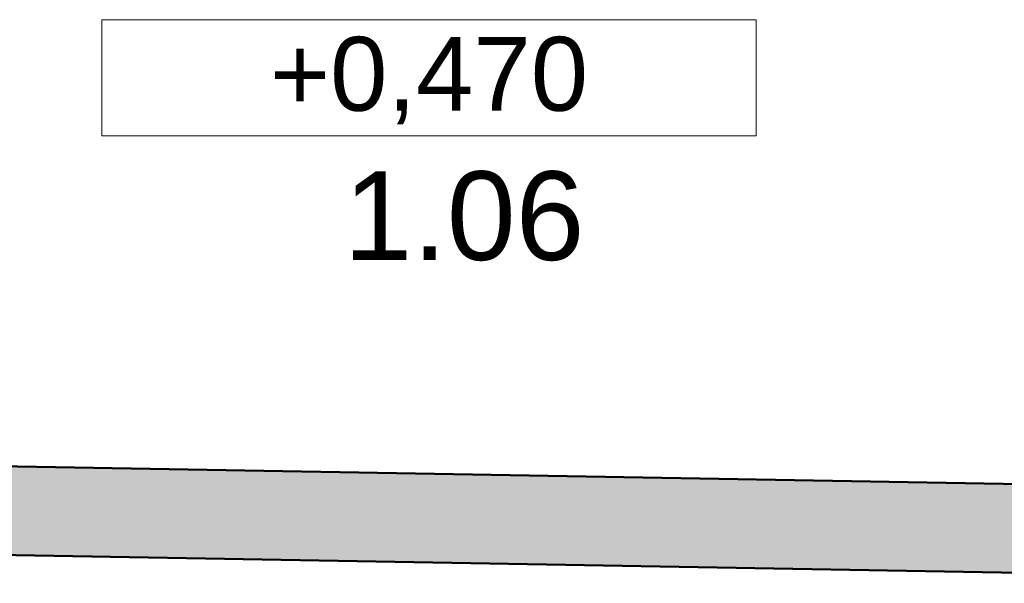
# Model space of a CAD drawing. Header units: millimetres. Extents: x -28017 to 3863, y -4271 to 20239.
# Tile 32 of 105: x -18886 to -17219, y 7190 to 8144. Entities that reach past the tile are written whole.
import ezdxf

# ---------------------------------------------------------------- set-up
doc = ezdxf.new("R2010")
doc.units = ezdxf.units.MM
doc.header["$MEASUREMENT"] = 0
for name, color, linetype in [('5._POHLED ZÁPADNÍ_2_Anotace - SP', 7, 'Continuous'), ('5._POHLED ZÁPADNÍ_2_Konstrukce - nosné', 7, 'Continuous'), ('5._POHLED ZÁPADNÍ_2_Výplně – Řezové', 7, 'Continuous'), ('5._POHLED ZÁPADNÍ_2_Zóny', 7, 'Continuous')]:
    doc.layers.add(name, color=color, linetype=linetype)
doc.styles.add('GENEROVANÝ_STYL_1', font='txt')

msp = doc.modelspace()

# ---------------------------------------------------------------- hatches: boundary and pattern name
at = {"layer": '5._POHLED ZÁPADNÍ_2_Výplně – Řezové', "linetype": 'Continuous', "lineweight": 13}
msp.add_hatch(color=254, dxfattribs=at).paths.add_polyline_path([(-16194.4, 7340.3), (-19982.2, 7407), (-19984.9, 7257), (-16197, 7190.3)])

# ---------------------------------------------------------------- linework, layer by layer
at = {"layer": '5._POHLED ZÁPADNÍ_2_Anotace - SP', "color": 154, "linetype": 'Continuous', "lineweight": 13}
for p, q in [((-17639.1, 8143.9), (-18747.5, 8143.9)), ((-18747.5, 8143.9), (-18747.5, 7947.4)), ((-17639.1, 7947.4), (-17639.1, 8143.9)), ((-18747.5, 7947.4), (-17639.1, 7947.4))]:
    msp.add_line(p, q, dxfattribs=at)
at = {"layer": '5._POHLED ZÁPADNÍ_2_Konstrukce - nosné', "color": 7, "linetype": 'Continuous', "lineweight": 50, "flags": 128}
for points in [[(-16194.4, 7340.3), (-19982.2, 7407)], [(-19984.9, 7257), (-16197, 7190.3)]]:
    msp.add_lwpolyline(points, dxfattribs=at)

# ---------------------------------------------------------------- texts
at = {"layer": '5._POHLED ZÁPADNÍ_2_Anotace - SP', "color": 154, "linetype": 'Continuous', "lineweight": 13, "insert": (-18193.3, 8040.7), "char_height": 125, "attachment_point": 5, "style": 'GENEROVANÝ_STYL_1'}
msp.add_mtext('\\A1;{\\pqc;\\fArial|b0|i0|c238|p38;+0,\\fArial|b0|i0|c238|p38;4\\fArial|b0|i0|c238|p38;70}', dxfattribs=at)
at = {"layer": '5._POHLED ZÁPADNÍ_2_Zóny', "color": 1, "linetype": 'Continuous', "lineweight": 25, "insert": (-18133.9, 7887.3), "char_height": 150, "attachment_point": 2, "style": 'GENEROVANÝ_STYL_1'}
msp.add_mtext('\\A1;{\\pqc;\\pt0;\\fArial|b0|i0|c238|p38;1.06}', dxfattribs=at)

doc.saveas('drawing.dxf')
